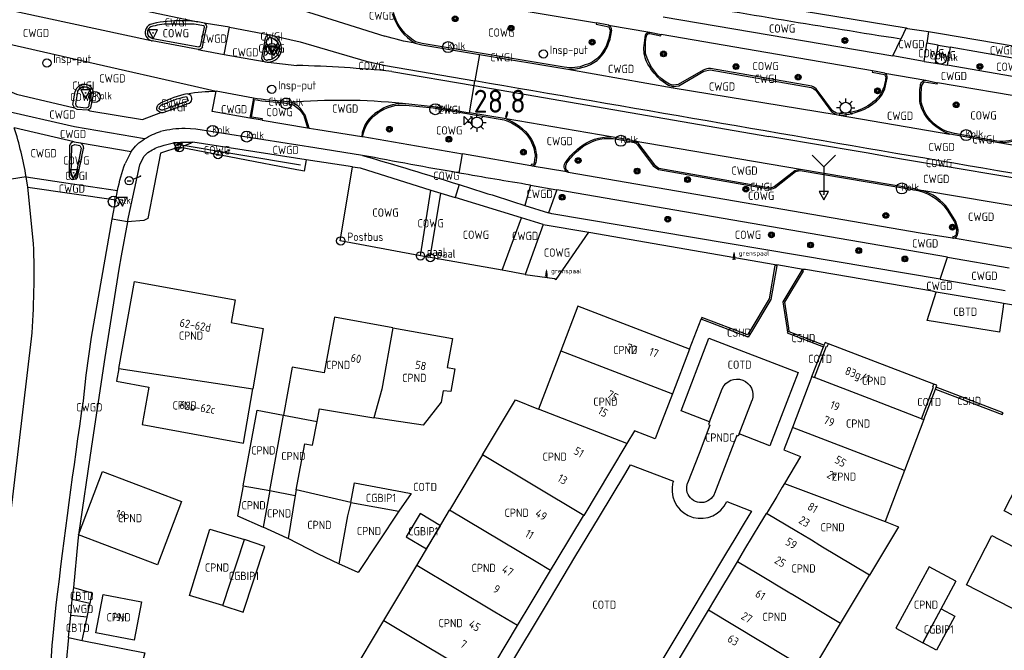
# Model space of a CAD drawing. Header units: metres. Extents: x 159597 to 163409, y 443622 to 446014.
# Tile 3 of 70: x 159710 to 159817, y 445771 to 445840. Entities that reach past the tile are written whole.
import ezdxf
from ezdxf.enums import TextEntityAlignment as Align

# ---------------------------------------------------------------- set-up
doc = ezdxf.new("R2010")
doc.units = ezdxf.units.M
doc.header["$LTSCALE"] = 4
doc.layers.get('0').update_dxf_attribs({"linetype": 'CONTINUOUS'})
for name, color, linetype in [('CBTD', 7, 'CONTINUOUS'), ('CGBIP1', 7, 'CONTINUOUS'), ('COTD', 7, 'CONTINUOUS'), ('COWG', 7, 'CONTINUOUS'), ('CPND', 7, 'CONTINUOUS'), ('CSHD', 7, 'CONTINUOUS'), ('CWGD', 7, 'CONTINUOUS'), ('CWGI', 7, 'CONTINUOUS'), ('G_BTD', 3, 'CONTINUOUS'), ('G_GBIP1', 2, 'ByLayer'), ('G_OTD', 32, 'CONTINUOUS'), ('G_OWG', 6, 'CONTINUOUS'), ('G_PND', 1, 'CONTINUOUS'), ('G_WGD', 7, 'CONTINUOUS'), ('G_WGI', 1, 'CONTINUOUS'), ('LVGO', 3, 'CONTINUOUS'), ('NAR', 7, 'CONTINUOUS'), ('PPALHM', 10, 'CONTINUOUS'), ('PVGO', 102, 'CONTINUOUS')]:
    doc.layers.add(name, color=color, linetype=linetype)
doc.layers.add('CPNDC', color=7, linetype='CONTINUOUS', lineweight=70)
for name, color, linetype, true_color in [('PBRD', 7, 'CONTINUOUS', 0xbd2877), ('PPAL', 7, 'CONTINUOUS', 0xbd2877), ('PPUT', 7, 'CONTINUOUS', 0xbd2877), ('PSTM', 7, 'CONTINUOUS', 0xde7233)]:
    doc.layers.add(name, color=color, linetype=linetype, true_color=true_color)
doc.styles.add('ISO', font='ISO')
doc.styles.get("Standard").update_dxf_attribs({"font": 'ISO'})
doc.linetypes.add('HAAG', pattern='A,0.25,-0.25,[151,BLOK.SHX,S=0.25,R=0,X=0,Y=0],-0.25,0.25', length=1)

# ---------------------------------------------------------------- blocks, each defined once
blk = doc.blocks.new('boom')
at = {"color": 0}
for radius in [0.315, 0.225, 0.135]:
    blk.add_circle((0, 0), radius, dxfattribs=at)
blk = doc.blocks.new('verkeersbord')
at = {"color": 0}
for p, q in [((0.5, 0.32), (-0.5, 0.32)), ((-0.5, 0.32), (0, -0.6)), ((0, -0.6), (0.5, 0.32))]:
    blk.add_line(p, q, dxfattribs=at)
blk = doc.blocks.new('kolk')
at = {"color": 0}
blk.add_circle((0, 0), 0.6, dxfattribs=at)
at = {"color": 0, "linetype": 'Continuous', "style": 'ISO'}
blk.add_attdef('KOLK', (-0.04, -0.26), '', height=0.8, dxfattribs=at)
blk = doc.blocks.new('aanduidingsbord')
at = {"color": 0}
for p, q in [((-0.81, -0.33), (0, 0)), ((-1.45, -0.5), (-1.01, -0.5))]:
    blk.add_line(p, q, dxfattribs=at)
blk.add_circle((-1.23, -0.5), 0.45, dxfattribs=at)
blk = doc.blocks.new('klok')
at = {"color": 0}
blk.add_circle((0, 0), 0.45, dxfattribs=at)
at = {"style": 'ISO'}
blk.add_attdef('KLOK', (0.7, 0), '', height=0.9, dxfattribs=at)
blk = doc.blocks.new('wegwijzer')
at = {"color": 0}
for q in [(-0.424, 1.424), (0.424, 1.424), (0, 0)]:
    blk.add_line((0, 1), q, dxfattribs=at)
blk = doc.blocks.new('lichtmast')
at = {"color": 0}
for p, q in [((-0.6, 0), (-1, 0)), ((-0.71, 0.71), (-0.42, 0.42)), ((0, 0.6), (0, 1)), ((0.42, 0.42), (0.71, 0.71)), ((0.6, 0), (1, 0)), ((-0.42, -0.42), (-0.71, -0.71)), ((0, -0.6), (0, -1)), ((0.42, -0.42), (0.71, -0.71))]:
    blk.add_line(p, q, dxfattribs=at)
blk.add_circle((0, 0), 0.6, dxfattribs=at)
blk = doc.blocks.new('verkeersbord-pl')
at = {"linetype": 'Continuous'}
blk.add_circle((0, 0), 0.03, dxfattribs=at)
blk = doc.blocks.new('verkeersteller')
at = {"color": 0}
blk.add_circle((0, 0), 0.45, dxfattribs=at)
at = {"color": 0, "style": 'ISO'}
blk.add_attdef('VERKEERSTELLER', (0.7, 0), '', height=0.9, dxfattribs=at)
blk = doc.blocks.new('grensmarkering')
at = {"linetype": 'ByBlock', "lineweight": -2}
h = blk.add_hatch(color=0, dxfattribs=at)
h.dxf.hatch_style = 1
h.paths.add_polyline_path([(0.09, 0.55, 0.219912), (0.05, 0.61, -0.457379), (0.04, 0.66, 2.245674), (-0.04, 0.66, -0.457379), (-0.05, 0.61, 0.219912), (-0.09, 0.55), (-0.15, 0.04), (-0.18, 0.04), (-0.18, 0.01, 0.018367), (-0.1, 0, -0.954633), (0.1, 0, 0.018367), (0.18, 0.01), (0.18, 0.04), (0.15, 0.04)])
at = {"linetype": 'ByBlock', "lineweight": -2, "true_color": 0x681648}
h = blk.add_hatch(color=219, dxfattribs=at)
h.dxf.hatch_style = 1
h.paths.add_polyline_path([(0.1, 0, 1), (-0.1, 0, 1)])
at = {"linetype": 'ByBlock', "lineweight": -2}
h = blk.add_hatch(color=0, dxfattribs=at)
h.dxf.hatch_style = 1
h.paths.add_polyline_path([(0.18, -0.04, -0.022381), (0.08, -0.06, -0.528879), (-0.08, -0.06, -0.022381), (-0.18, -0.04), (-0.18, -0.13, 0.083333), (0.18, -0.13)])
at = {"color": 0, "linetype": 'ByBlock', "lineweight": -2}
blk.add_attdef('GRENSMARKERING', (0.5, 0.35), '', height=0.5, dxfattribs=at)
blk = doc.blocks.new('postbus')
at = {"color": 0}
blk.add_circle((0, 0), 0.45, dxfattribs=at)
at = {"color": 0, "style": 'ISO'}
blk.add_attdef('POSTBUS', (0.7, 0), '', height=0.9, dxfattribs=at)
blk = doc.blocks.new('kilometerpaal')
at = {"color": 0}
for p, q in [((-0.44, 0.44), (0.44, -0.44)), ((-0.44, -0.44), (-0.44, 0.44)), ((0.44, 0.44), (-0.44, -0.44)), ((0.44, -0.44), (0.44, 0.44))]:
    blk.add_line(p, q, dxfattribs=at)
at = {"color": 0, "style": 'ISO'}
blk.add_attdef('KILOMETERPAAL', (0.59, 0.87), '', height=2.5, dxfattribs=at)

msp = doc.modelspace()

# ---------------------------------------------------------------- linework, layer by layer
at = {"layer": 'G_BTD', "linetype": 'Continuous', "transparency": 33554687}
msp.add_lwpolyline([(159715.329, 445772.672), (159716.827, 445772.369)], dxfattribs=at)
at = {"layer": 'G_GBIP1', "transparency": 33554687}
for points in [[(159746.115, 445787.425), (159746.505, 445789.541), (159751.761, 445788.572), (159752.693, 445788.4), (159751.371, 445786.456)], [(159753.681, 445786.203), (159752.172, 445783.674), (159754.38, 445782.356), (159755.889, 445784.885), (159753.681, 445786.203)], [(159732.159, 445776.186), (159734.393, 445775.455), (159736.741, 445782.63), (159734.507, 445783.361)], [(159732.159, 445776.186), (159734.507, 445783.361)], [(159808.506, 445772.121), (159810.494, 445775.814), (159811.989, 445775.009), (159810.001, 445771.316), (159808.506, 445772.121)]]:
    msp.add_lwpolyline(points, dxfattribs=at)
at = {"layer": 'G_OTD', "linetype": 'Continuous', "transparency": 33554687}
for points in [[(159792.567, 445813.243), (159792.36, 445813.279), (159791.731, 445809.617), (159789.625, 445806.094), (159789.384, 445805.691), (159784.402, 445807.607), (159784.327, 445807.412)], [(159792.567, 445813.243), (159791.931, 445809.543), (159789.822, 445806.016), (159789.473, 445805.432), (159784.327, 445807.412)], [(159792.582, 445813.319), (159792.567, 445813.243)], [(159797.724, 445804.578), (159793.94, 445806.037), (159793.882, 445806.412), (159793.442, 445809.264), (159795.492, 445812.652), (159795.319, 445812.751), (159793.234, 445809.305), (159793.668, 445806.494), (159793.743, 445806.008), (159793.715, 445805.91), (159797.653, 445804.392)], [(159817.303, 445809.131), (159817.252, 445808.767), (159816.863, 445805.994), (159808.969, 445807.274), (159809.975, 445810.372)], [(159783.073, 445804.148), (159784.327, 445807.412)], [(159785.241, 445796.205), (159782.149, 445797.402), (159785.181, 445805.33), (159794.892, 445801.584), (159791.827, 445793.579), (159788.467, 445794.906)], [(159796.405, 445801.145), (159797.653, 445804.392)], [(159797.724, 445804.578), (159797.653, 445804.392)], [(159798.205, 445804.73), (159797.836, 445804.869), (159797.724, 445804.578)], [(159809.952, 445799.978), (159810.035, 445800.196), (159809.699, 445800.334)], [(159809.879, 445799.785), (159809.952, 445799.978)], [(159809.879, 445799.785), (159817.166, 445797.005), (159817.25, 445797.19), (159809.952, 445799.978)], [(159808.615, 445796.461), (159809.879, 445799.785)], [(159787.115, 445787.507), (159789.816, 445786.48), (159789.019, 445785.15), (159788.009, 445783.466), (159786.999, 445781.781), (159782.987, 445775.089), (159778.194, 445767.094), (159775.94, 445768.302), (159766.11, 445756.791), (159758.167, 445759.862), (159757.719, 445760.035), (159767.898, 445776.991), (159770.566, 445781.435), (159773.232, 445785.877), (159775.988, 445790.468), (159776.623, 445791.525), (159781.298, 445789.745)], [(159715.856, 445778.149), (159717.858, 445777.553), (159717.651, 445776.393)], [(159716.827, 445772.369), (159717.349, 445774.918)], [(159716.827, 445772.369), (159723.658, 445771.028), (159723.173, 445769.193)]]:
    msp.add_lwpolyline(points, dxfattribs=at)
for points in [[(159781.298, 445789.745, 0.0471264), (159781.17, 445789.151)], [(159781.17, 445789.151, 0.8551334), (159787.115, 445787.507)]]:
    msp.add_lwpolyline(points, format="xyb", dxfattribs=at)
at = {"layer": 'G_OWG', "linetype": 'Continuous', "transparency": 33554687}
msp.add_lwpolyline([(159737.098, 445835.438, 0.8405243), (159737.533, 445838.366)], format="xyb", dxfattribs=at)
for points in [[(159809.874, 445835.323), (159810.186, 445837.29)], [(159811.475, 445837.066), (159811.143, 445835.106)], [(159759.57, 445832.884), (159759.657, 445833.395)], [(159741.255, 445824.797), (159741.044, 445823.566), (159740.659, 445823.617), (159740.243, 445823.697), (159727.367, 445826.183), (159725.376, 445825.505), (159723.975, 445818.395), (159723.538, 445818.155), (159721.778, 445818.022)], [(159753.716, 445814.308), (159744.949, 445815.965), (159745.188, 445817.216), (159746.306, 445824.04)], [(159753.716, 445814.308), (159754.849, 445821.497)], [(159754.785, 445814.119), (159755.937, 445821.155)], [(159765.127, 445812.299), (159768.332, 445811.849), (159768.517, 445811.749), (159772.069, 445816.88)], [(159754.785, 445814.119), (159753.716, 445814.308)], [(159762.612, 445812.739), (159754.785, 445814.119)]]:
    msp.add_lwpolyline(points, dxfattribs=at)
at = {"layer": 'G_PND', "linetype": 'Continuous', "transparency": 33554687}
for points in [[(159720.814, 445802.022), (159722.541, 445811.508), (159723.274, 445811.375), (159733.502, 445809.521), (159733.052, 445807.039), (159734.791, 445806.724), (159736.561, 445806.403), (159735.436, 445799.81)], [(159783.073, 445804.148), (159770.895, 445808.825), (159769.02, 445803.949)], [(159750.705, 445806.468), (159744.322, 445807.627), (159743.216, 445801.555), (159739.731, 445802.19), (159738.773, 445796.945)], [(159750.705, 445806.468), (159749.495, 445799.78), (159748.627, 445796.64)], [(159750.705, 445806.468), (159757.214, 445805.286), (159756.638, 445802.125), (159757.469, 445801.974), (159757.025, 445799.513), (159756.179, 445799.603), (159755.955, 445798.373), (159753.994, 445795.832), (159748.878, 445796.599), (159748.627, 445796.64)], [(159796.679, 445801.04), (159797.993, 445804.458), (159798.087, 445804.422), (159798.205, 445804.73)], [(159809.699, 445800.334), (159798.205, 445804.73)], [(159769.02, 445803.949), (159766.581, 445797.608)], [(159769.02, 445803.949), (159781.199, 445799.27)], [(159783.073, 445804.148), (159781.199, 445799.27)], [(159720.814, 445802.022), (159720.562, 445800.636), (159724.085, 445799.996), (159723.345, 445795.925), (159734.426, 445793.895), (159735.436, 445799.81)], [(159720.814, 445802.022), (159735.436, 445799.81)], [(159796.405, 445801.145), (159794.272, 445795.598)], [(159796.405, 445801.145), (159796.679, 445801.04)], [(159808.369, 445796.555), (159802.642, 445798.752), (159796.679, 445801.04)], [(159808.369, 445796.555), (159809.672, 445799.981), (159809.578, 445800.016), (159809.699, 445800.334)], [(159781.199, 445799.27), (159779.646, 445795.227), (159779.311, 445794.356), (159777.053, 445795.227), (159776.216, 445793.834)], [(159785.241, 445796.205), (159786.631, 445799.823)], [(159760.489, 445792.594), (159764.082, 445798.615), (159766.581, 445797.608)], [(159788.467, 445794.906), (159789.879, 445798.575)], [(159734.38, 445789.246), (159735.919, 445797.477), (159738.773, 445796.945)], [(159737.269, 445788.707), (159738.773, 445796.945)], [(159738.773, 445796.945), (159742.44, 445796.262)], [(159742.44, 445796.262), (159742.694, 445797.621), (159748.627, 445796.64)], [(159776.216, 445793.834), (159766.581, 445797.608)], [(159740.171, 445788.792), (159741.113, 445793.824), (159741.955, 445793.667), (159742.44, 445796.262)], [(159785.241, 445796.205), (159785.125, 445795.904), (159785.281, 445795.844), (159784.096, 445792.765), (159782.853, 445789.534)], [(159808.615, 445796.461), (159806.498, 445790.897)], [(159808.369, 445796.555), (159808.615, 445796.461)], [(159788.467, 445794.906), (159788.371, 445794.655), (159788.215, 445794.715), (159787.719, 445793.425), (159786.873, 445791.229), (159785.787, 445788.405)], [(159794.272, 445795.598), (159793.328, 445793.144), (159795.172, 445792.416), (159793.423, 445789.501)], [(159806.498, 445790.897), (159801.014, 445793.006), (159794.272, 445795.598)], [(159776.216, 445793.834), (159774.432, 445790.863), (159771.52, 445786.012)], [(159760.489, 445792.594), (159756.896, 445786.573)], [(159771.52, 445786.012), (159760.489, 445792.594)], [(159819.236, 445782.159), (159820.608, 445784.838), (159817.38, 445786.488), (159820.176, 445791.952), (159827.021, 445788.453), (159827.62, 445789.624), (159836.539, 445785.067), (159832.239, 445776.66), (159825.041, 445780.337), (159823.896, 445778.077), (159822.547, 445778.793), (159820.472, 445774.741), (159813.282, 445778.418), (159816.036, 445783.796), (159819.236, 445782.159)], [(159727.654, 445787.521), (159725.043, 445780.631), (159716.425, 445783.892), (159719.036, 445790.782), (159727.654, 445787.521)], [(159806.498, 445790.897), (159804.382, 445785.333)], [(159734.38, 445789.246), (159733.768, 445785.973), (159736.542, 445784.728)], [(159734.38, 445789.246), (159737.269, 445788.707)], [(159793.423, 445789.501), (159793.171, 445789.081), (159792.569, 445788.078), (159791.619, 445786.496), (159791.458, 445786.228)], [(159793.423, 445789.501), (159799.247, 445787.286), (159799.38, 445787.236), (159804.382, 445785.333)], [(159737.269, 445788.707), (159736.542, 445784.728)], [(159737.269, 445788.707), (159740.057, 445788.186)], [(159740.057, 445788.186), (159739.274, 445783.495)], [(159740.171, 445788.792), (159740.057, 445788.186)], [(159746.115, 445787.425), (159740.171, 445788.792)], [(159746.115, 445787.425), (159745.759, 445785.955), (159744.83, 445780.741)], [(159746.115, 445787.425), (159751.371, 445786.456)], [(159751.371, 445786.456), (159746.925, 445779.777), (159744.83, 445780.741)], [(159753.303, 445780.552), (159756.896, 445786.573)], [(159767.911, 445780.001), (159766.333, 445780.943), (159756.896, 445786.573)], [(159767.911, 445780.001), (159768.637, 445781.211), (159771.487, 445785.957), (159771.52, 445786.012)], [(159788.291, 445780.951), (159789.106, 445782.31), (159789.935, 445783.69), (159790.763, 445785.07), (159791.458, 445786.228)], [(159802.702, 445779.48), (159797.392, 445782.667), (159797.38, 445782.674), (159797.355, 445782.689), (159797.275, 445782.737), (159796.354, 445783.29), (159795.37, 445783.88), (159794.753, 445784.251), (159793.606, 445784.939), (159791.458, 445786.228)], [(159804.382, 445785.333), (159805.868, 445784.758), (159802.702, 445779.48)], [(159732.159, 445776.186), (159728.536, 445777.262), (159730.741, 445784.506), (159734.507, 445783.361)], [(159739.274, 445783.495), (159739.187, 445783.54), (159736.542, 445784.728)], [(159732.159, 445776.186), (159734.444, 445783.168), (159734.507, 445783.361)], [(159744.83, 445780.741), (159742.596, 445781.768), (159739.274, 445783.495)], [(159785.124, 445775.674), (159785.814, 445776.823), (159788.291, 445780.951)], [(159799.537, 445774.202), (159794.137, 445777.443), (159794.094, 445777.469), (159794.005, 445777.522), (159790.44, 445779.661), (159788.291, 445780.951)], [(159749.711, 445774.531), (159753.303, 445780.552)], [(159764.301, 445773.989), (159761.823, 445775.468), (159753.303, 445780.552)], [(159764.301, 445773.989), (159765.786, 445776.462), (159767.911, 445780.001)], [(159812.12, 445778.835), (159809.192, 445780.411), (159805.578, 445773.697), (159808.506, 445772.121)], [(159799.537, 445774.202), (159802.702, 445779.48)], [(159812.12, 445778.835), (159808.506, 445772.121)], [(159722.489, 445772.407), (159718.303, 445773.21), (159719.107, 445777.383), (159723.292, 445776.58), (159722.489, 445772.407)], [(159781.957, 445770.397), (159785.124, 445775.674)], [(159796.371, 445768.924), (159790.882, 445772.218), (159790.807, 445772.263), (159785.124, 445775.674)], [(159746.118, 445768.51), (159749.711, 445774.531)], [(159749.711, 445774.531), (159760.692, 445767.978)], [(159796.371, 445768.924), (159799.537, 445774.202)], [(159760.692, 445767.978), (159764.301, 445773.989)]]:
    msp.add_lwpolyline(points, dxfattribs=at)
for points in [[(159786.631, 445799.823, -0.9630654), (159789.879, 445798.575)], [(159782.764, 445788.746, -0.1282565), (159782.853, 445789.534)], [(159785.58, 445788.03, -0.6682798), (159782.764, 445788.746)], [(159785.787, 445788.405, -0.0657643), (159785.58, 445788.03)]]:
    msp.add_lwpolyline(points, format="xyb", dxfattribs=at)
at = {"layer": 'G_WGD', "linetype": 'Continuous', "transparency": 33554687}
for points in [[(159761.913, 445846.626), (159775.774, 445844.286), (159776.909, 445844.097), (159782.214, 445843.213), (159806.702, 445839.179)], [(159706.057, 445844.769), (159729.429, 445839.829)], [(159704.316, 445842.562), (159704.22, 445842.12), (159724.336, 445837.786)], [(159737.926, 445841.878), (159740.821, 445841.117), (159749.825, 445838.283)], [(159761.073, 445841.701), (159772.905, 445839.727)], [(159724.917, 445839.737), (159724.248, 445839.555)], [(159730.353, 445839.664), (159730.164, 445839.694)], [(159732.874, 445839.26), (159730.353, 445839.664)], [(159774.224, 445839.472), (159772.905, 445839.727)], [(159780.197, 445840.395), (159805.233, 445836.119)], [(159700.619, 445839.296), (159717.536, 445835.436)], [(159729.948, 445837.128), (159730.367, 445839.209)], [(159732.295, 445836.277), (159732.874, 445839.26)], [(159732.874, 445839.26), (159737.29, 445838.415)], [(159774.224, 445839.472), (159778.748, 445838.707)], [(159774.558, 445838.932), (159774.335, 445837.773)], [(159778.748, 445838.707), (159779.963, 445838.448)], [(159806.702, 445839.179), (159806.113, 445837.951)], [(159806.702, 445839.179), (159806.832, 445839.114), (159809.12, 445838.792)], [(159809.12, 445838.792), (159808.941, 445837.507)], [(159809.12, 445838.792), (159810.436, 445838.567), (159824.356, 445836.191), (159825.553, 445835.986)], [(159729.455, 445836.807), (159724.459, 445837.75)], [(159736.763, 445838.009), (159736.371, 445835.892)], [(159737.533, 445838.366), (159737.412, 445838.391), (159737.29, 445838.415)], [(159737.533, 445838.366), (159740.592, 445837.67), (159747.782, 445835.567), (159749.887, 445835.085), (159759.657, 445833.395)], [(159753.138, 445837.512), (159753.863, 445837.341), (159760.15, 445836.288)], [(159778.095, 445837.262), (159778.251, 445838.424)], [(159803, 445834.481), (159779.963, 445838.448)], [(159805.233, 445836.119), (159806.113, 445837.951)], [(159808.665, 445835.531), (159808.941, 445837.507)], [(159810.186, 445837.29), (159808.941, 445837.507)], [(159729.455, 445836.807), (159729.8, 445836.743)], [(159729.8, 445836.743), (159732.295, 445836.277)], [(159810.186, 445837.29), (159811.475, 445837.066)], [(159824.725, 445834.759), (159811.475, 445837.066)], [(159717.536, 445835.436), (159729.056, 445832.808)], [(159732.295, 445836.277), (159736.686, 445835.5)], [(159736.686, 445835.5), (159736.892, 445835.468), (159737.098, 445835.438)], [(159737.098, 445835.438), (159740.222, 445835.084)], [(159760.15, 445836.288), (159759.657, 445833.395)], [(159760.15, 445836.288), (159769.774, 445834.674)], [(159808.665, 445835.531), (159805.233, 445836.119)], [(159808.665, 445835.531), (159809.874, 445835.323)], [(159750.591, 445834.437), (159759.57, 445832.884)], [(159769.774, 445834.674), (159781.29, 445832.65)], [(159781.316, 445832.797), (159781.878, 445832.856), (159784.623, 445834.447), (159785.328, 445834.611), (159796.337, 445832.664)], [(159804.363, 445834.246), (159803, 445834.481)], [(159809.874, 445835.323), (159811.143, 445835.106)], [(159823.526, 445832.983), (159811.143, 445835.106)], [(159706.442, 445833.407), (159706.361, 445833.329), (159709.641, 445831.933), (159715.996, 445830.462)], [(159779.838, 445833.59), (159780.79, 445832.9)], [(159804.349, 445832.538), (159804.626, 445833.706)], [(159804.363, 445834.246), (159808.845, 445833.469)], [(159808.845, 445833.469), (159810.087, 445833.187)], [(159715.996, 445830.462), (159715.819, 445830.809), (159716.068, 445832.244)], [(159729.056, 445832.808), (159731.442, 445832.264)], [(159735.111, 445829.331), (159731.011, 445830.077), (159731.442, 445832.264)], [(159735.499, 445831.52), (159731.442, 445832.264)], [(159759.066, 445829.929), (159759.57, 445832.884)], [(159759.57, 445832.884), (159791.721, 445827.325)], [(159781.29, 445832.65), (159781.316, 445832.797)], [(159781.29, 445832.65), (159799.061, 445829.731)], [(159796.862, 445832.315), (159798.529, 445830.009), (159799.061, 445829.731)], [(159820.375, 445831.439), (159810.087, 445833.187)], [(159717.44, 445830.235), (159717.761, 445830.445), (159718.05, 445831.898)], [(159725.393, 445829.95), (159725.662, 445829.958), (159728.486, 445830.982), (159728.663, 445831.1)], [(159735.499, 445831.52), (159735.111, 445829.331)], [(159739.406, 445831.082), (159738.883, 445831.167)], [(159723.632, 445827.071), (159715.981, 445828.397), (159708.023, 445830.187)], [(159715.996, 445830.462), (159716.246, 445830.328), (159717.44, 445830.235)], [(159717.44, 445830.235), (159717.661, 445830.114), (159723.385, 445829.187), (159725.393, 445829.95)], [(159724.975, 445830.239), (159725.393, 445829.95)], [(159741.581, 445828.233), (159741.143, 445829.675), (159740.64, 445830.371)], [(159751.754, 445830.97), (159755.137, 445830.6), (159759.066, 445829.929)], [(159808.408, 445830.334), (159808.218, 445830.938)], [(159736.467, 445829.112), (159735.111, 445829.331)], [(159736.467, 445829.112), (159741.405, 445828.268)], [(159763.062, 445829.246), (159759.066, 445829.929)], [(159774.502, 445827.291), (159763.062, 445829.246)], [(159799.061, 445829.731), (159799.384, 445829.675)], [(159799.384, 445829.675), (159811.465, 445827.58)], [(159715.929, 445826.749), (159709.412, 445828.278)], [(159742.188, 445826.083), (159729.219, 445828.127), (159728.043, 445828.212)], [(159741.405, 445828.268), (159741.581, 445828.233)], [(159741.581, 445828.233), (159742.528, 445828.113)], [(159742.528, 445828.113), (159747.303, 445827.34)], [(159747.303, 445827.34), (159747.424, 445827.33)], [(159747.424, 445827.33), (159758.3, 445825.434)], [(159776.817, 445826.914), (159774.502, 445827.291)], [(159776.817, 445826.914), (159777.381, 445826.665), (159779.225, 445824.227), (159779.724, 445823.889), (159791.688, 445821.766)], [(159776.817, 445826.914), (159795.152, 445823.767)], [(159816.799, 445826.636), (159811.465, 445827.58)], [(159715.444, 445826.326), (159715.385, 445823.155)], [(159715.929, 445826.749), (159716.652, 445826.628)], [(159716.293, 445822.848), (159716.954, 445826.039)], [(159716.652, 445826.628), (159722.172, 445825.684)], [(159722.172, 445825.684), (159721.51, 445824.384)], [(159741.255, 445824.797), (159728.89, 445826.711)], [(159747.376, 445825.277), (159742.188, 445826.083)], [(159829.279, 445824.503), (159816.799, 445826.636)], [(159721.778, 445818.022), (159723.093, 445824.245), (159723.539, 445825.134), (159723.995, 445825.578)], [(159746.306, 445824.04), (159741.255, 445824.797)], [(159757.944, 445823.345), (159758.3, 445825.434)], [(159765.748, 445824.135), (159758.3, 445825.434)], [(159766.388, 445825.096), (159766.283, 445824.454)], [(159746.306, 445824.04), (159747.134, 445823.913), (159754.849, 445821.497)], [(159765.905, 445824.109), (159765.748, 445824.135)], [(159769.667, 445823.483), (159765.905, 445824.109)], [(159792.276, 445821.882), (159794.532, 445823.631), (159795.152, 445823.767)], [(159795.152, 445823.767), (159807.413, 445821.696), (159808.407, 445821.459)], [(159710.71, 445822.945), (159709.103, 445822.664)], [(159710.905, 445821.81), (159710.71, 445822.945)], [(159710.71, 445822.945), (159715.773, 445822.181)], [(159769.667, 445823.483), (159769.826, 445823.457)], [(159769.826, 445823.457), (159808.22, 445816.832), (159811.73, 445816.275)], [(159711.51, 445815.671), (159710.905, 445821.81)], [(159710.905, 445821.81), (159720.481, 445820.434)], [(159715.773, 445822.181), (159720.682, 445821.44)], [(159720.481, 445820.434), (159720.682, 445821.44)], [(159754.849, 445821.497), (159755.937, 445821.155)], [(159757.929, 445822.085), (159757.49, 445820.68)], [(159765.706, 445822.029), (159765.1, 445819.797)], [(159765.706, 445822.029), (159768.602, 445821.532)], [(159768.602, 445821.532), (159767.665, 445819.01)], [(159811.203, 445814.178), (159768.602, 445821.532)], [(159824.393, 445818.75), (159808.407, 445821.459)], [(159720.109, 445818.313), (159720.481, 445820.434)], [(159755.937, 445821.155), (159757.49, 445820.68)], [(159764.723, 445818.467), (159757.49, 445820.68)], [(159765.1, 445819.797), (159767.665, 445819.01)], [(159812.322, 445817.334), (159812.088, 445818.073), (159811.271, 445819.399)], [(159716.959, 445798.509), (159717.253, 445801.301), (159717.849, 445805.454), (159720.109, 445818.313)], [(159721.778, 445818.022), (159720.109, 445818.313)], [(159762.612, 445812.739), (159764.723, 445818.467)], [(159767.09, 445817.743), (159764.723, 445818.467)], [(159810.384, 445811.754), (159768.042, 445818.894), (159767.665, 445819.01)], [(159721.778, 445818.022), (159721.063, 445814.329), (159720.812, 445812.859), (159719.298, 445803.211), (159717.835, 445793.556), (159716.42, 445783.892), (159716.332, 445783.243), (159715.856, 445778.149)], [(159767.09, 445817.743), (159765.127, 445812.299)], [(159767.09, 445817.743), (159772.069, 445816.88)], [(159772.069, 445816.88), (159792.398, 445813.356), (159792.582, 445813.319)], [(159819.361, 445814.936), (159811.857, 445816.253)], [(159810.384, 445811.754), (159811.203, 445814.178)], [(159811.203, 445814.178), (159817.906, 445812.998)], [(159809.975, 445810.372), (159809.543, 445810.445), (159795.69, 445812.821), (159795.453, 445812.821), (159792.582, 445813.319)], [(159765.127, 445812.299), (159762.612, 445812.739)], [(159810.384, 445811.754), (159817.478, 445810.545)], [(159817.303, 445809.131), (159816.943, 445809.192), (159809.975, 445810.372)], [(159827.969, 445807.333), (159817.303, 445809.131)], [(159694.555, 445754.762), (159696.515, 445754.747), (159698.26, 445755.163), (159700.636, 445755.959), (159702.797, 445757.212), (159704.517, 445758.765), (159705.916, 445760.877), (159706.389, 445763.085), (159707.071, 445769.894), (159711.304, 445805.271)], [(159715.856, 445778.149), (159715.814, 445777.704), (159715.731, 445776.82)], [(159715.569, 445775.084), (159715.731, 445776.82)], [(159717.651, 445776.393), (159715.731, 445776.82)], [(159717.349, 445774.918), (159717.651, 445776.393)], [(159713.614, 445772.492), (159714, 445776.265)], [(159715.329, 445772.672), (159715.569, 445775.084)], [(159717.349, 445774.918), (159715.569, 445775.084)], [(159715.329, 445772.672), (159715.065, 445770.012)]]:
    msp.add_lwpolyline(points, dxfattribs=at)
for points in [[(159806.113, 445837.951, -0.0035144), (159780.494, 445842.159)], [(159750.619, 445840.761, 0.1844518), (159753.138, 445837.512)], [(159728.074, 445839.955, 0.0386568), (159724.917, 445839.737)], [(159729.429, 445839.829, 0.0287752), (159728.074, 445839.955)], [(159730.164, 445839.694, 0.0152028), (159729.429, 445839.829)], [(159730.164, 445839.694, -0.3161703), (159730.367, 445839.209)], [(159723.716, 445838.914, 0.3771041), (159724.336, 445837.786)], [(159724.248, 445839.555, 0.2430074), (159723.716, 445838.914)], [(159774.558, 445838.932, 0.3068492), (159774.224, 445839.472)], [(159778.251, 445838.424, -0.3107825), (159778.748, 445838.707)], [(159724.336, 445837.786, 0.0365365), (159724.459, 445837.75)], [(159736.763, 445838.009, -0.3334246), (159737.29, 445838.415)], [(159753.138, 445837.512, -0.0365788), (159749.825, 445838.283)], [(159772.977, 445835.633, 0.1510629), (159774.335, 445837.773)], [(159729.948, 445837.128, -0.3097694), (159729.455, 445836.807)], [(159778.385, 445835.495, -0.1289943), (159778.095, 445837.262)], [(159736.371, 445835.892, 0.2531072), (159736.686, 445835.5)], [(159769.774, 445834.674, 0.1708825), (159772.977, 445835.633)], [(159779.838, 445833.59, -0.09892), (159778.385, 445835.495)], [(159750.591, 445834.437, 0.0176463), (159740.222, 445835.084)], [(159860.955, 445816.034, -0.0006814), (159759.657, 445833.395)], [(159804.626, 445833.706, 0.2799632), (159804.363, 445834.246)], [(159808.254, 445832.908, -0.4218603), (159808.845, 445833.469)], [(159717.164, 445833.018, 0.3817337), (159716.068, 445832.244)], [(159718.05, 445831.898, 0.4207701), (159717.164, 445833.018)], [(159728.284, 445831.986, -0.0500342), (159731.442, 445832.264)], [(159781.316, 445832.797, -0.1503804), (159780.79, 445832.9)], [(159796.337, 445832.664, -0.1579414), (159796.862, 445832.315)], [(159803.448, 445831.186, 0.1292251), (159804.349, 445832.538)], [(159808.218, 445830.938, -0.0720757), (159808.254, 445832.908)], [(159728.284, 445831.986, 0.0543425), (159725.41, 445831.002)], [(159728.663, 445831.1, 0.6239275), (159728.284, 445831.986)], [(159738.883, 445831.167, -0.0292453), (159735.499, 445831.52)], [(159739.406, 445831.082, -0.046), (159751.754, 445830.97)], [(159740.64, 445830.371, 0.174273), (159739.406, 445831.082)], [(159799.384, 445829.675, 0.1730324), (159803.448, 445831.186)], [(159724.998, 445830.621, 0.3165553), (159724.975, 445830.239)], [(159724.998, 445830.621, -0.1727442), (159725.41, 445831.002)], [(159749.09, 445830.074, 0.2395553), (159747.303, 445827.34)], [(159749.09, 445830.074, -0.1545899), (159751.754, 445830.97)], [(159811.465, 445827.58, -0.2139063), (159808.408, 445830.334)], [(159763.062, 445829.246, -0.154883), (159765.689, 445827.237)], [(159710.71, 445822.945, 0.0356598), (159709.412, 445828.278)], [(159723.632, 445827.071, -0.0802612), (159725.379, 445827.875)], [(159728.043, 445828.212, 0.0558913), (159725.379, 445827.875)], [(159820.877, 445828.234, -0.2118214), (159816.799, 445826.636)], [(159722.172, 445825.684, -0.109229), (159723.632, 445827.071)], [(159765.689, 445827.237, -0.1255287), (159766.388, 445825.096)], [(159771.073, 445826.126, -0.183896), (159774.502, 445827.291)], [(159860.873, 445815.559, 0.0006094), (159791.721, 445827.325)], [(159715.929, 445826.749, 0.3831293), (159715.444, 445826.326)], [(159716.652, 445826.628, -0.2587988), (159716.954, 445826.039)], [(159723.995, 445825.578, -0.0661043), (159725.312, 445826.257)], [(159725.312, 445826.257, -0.0967055), (159728.89, 445826.711)], [(159769.557, 445824.521, -0.0874648), (159771.073, 445826.126)], [(159757.944, 445823.345, -0.0036134), (159747.376, 445825.277)], [(159747.376, 445825.277, -0.004411), (159757.929, 445822.085)], [(159720.682, 445821.44, -0.0399764), (159721.51, 445824.384)], [(159766.283, 445824.454, -0.3360938), (159765.905, 445824.109)], [(159769.667, 445823.483, -0.4238288), (159769.557, 445824.521)], [(159715.385, 445823.155, 0.3743433), (159715.795, 445822.625)], [(159716.293, 445822.848, -0.2804347), (159715.795, 445822.625)], [(159765.706, 445822.029, -0.0028401), (159757.944, 445823.345)], [(159757.929, 445822.085, -0.0030671), (159765.1, 445819.797)], [(159791.688, 445821.766, 0.2009134), (159792.276, 445821.882)], [(159811.271, 445819.399, 0.1689731), (159808.407, 445821.459)], [(159812.283, 445816.597, 0.1261929), (159812.322, 445817.334)], [(159811.73, 445816.275, 0.0624817), (159811.857, 445816.253)], [(159811.857, 445816.253, 0.3479782), (159812.283, 445816.597)], [(159711.304, 445805.271, 0.0299997), (159711.51, 445815.671)], [(159714, 445776.265, -0.0066111), (159716.959, 445798.509)], [(159713.411, 445767.483, -0.0297542), (159713.614, 445772.492)]]:
    msp.add_lwpolyline(points, format="xyb", dxfattribs=at)
at = {"layer": 'G_WGI', "linetype": 'Continuous', "transparency": 33554687}
for points in [[(159753.187, 445837.655, -0.1813366), (159750.767, 445840.788)], [(159724.338, 445839.321, 0.3371248), (159723.95, 445838.619)], [(159724.509, 445837.994, -0.3209845), (159723.95, 445838.619)], [(159724.338, 445839.321, -0.0767053), (159726.228, 445839.636)], [(159774.409, 445838.922, -0.1297494), (159773.512, 445836.421)], [(159737.304, 445838.158, -0.9044944), (159737.073, 445835.687)], [(159737.533, 445838.366, 0.0047519), (159737.29, 445838.415)], [(159778.271, 445836.395, -0.0830524), (159778.4, 445838.406)], [(159778.4, 445838.406, -0.2392237), (159778.73, 445838.557)], [(159736.624, 445836.005, 0.535596), (159737.073, 445835.687)], [(159736.686, 445835.5, 0.0047469), (159737.098, 445835.438)], [(159773.512, 445836.421, -0.1753066), (159771.678, 445835.136)], [(159780.861, 445833.032, -0.2034215), (159778.271, 445836.395)], [(159771.678, 445835.136, -0.1498082), (159769.381, 445834.896)], [(159785.34, 445834.761, 0.1104107), (159784.552, 445834.58)], [(159804.468, 445833.816, -0.1399279), (159803.757, 445831.74)], [(159716.314, 445832.195, -0.6386408), (159717.725, 445832.424)], [(159781.819, 445832.994, -0.1440719), (159780.861, 445833.032)], [(159796.983, 445832.404, 0.1575296), (159796.382, 445832.807)], [(159808.366, 445830.961, -0.0718693), (159808.402, 445832.881)], [(159725.51, 445830.772, -0.050243), (159728.188, 445831.713)], [(159735.622, 445831.354, 0.0290381), (159738.86, 445831.018)], [(159803.757, 445831.74, -0.2363966), (159799.104, 445829.874)], [(159725.51, 445830.772, 0.2274388), (159725.173, 445830.392)], [(159725.588, 445830.197, -0.2624495), (159725.173, 445830.392)], [(159748.562, 445829.496, -0.1665468), (159751.293, 445830.753)], [(159809.368, 445829.076, -0.1263671), (159808.366, 445830.961)], [(159747.424, 445827.33, -0.1718505), (159748.562, 445829.496)], [(159762.834, 445829.153, -0.1663958), (159765.561, 445827.158)], [(159811.109, 445827.879, -0.0993833), (159809.368, 445829.076)], [(159821.173, 445828.806, -0.2607543), (159816.586, 445826.824)], [(159765.561, 445827.158, -0.1252383), (159766.238, 445825.092)], [(159771.166, 445826.008, -0.2038779), (159774.726, 445827.1)], [(159769.689, 445824.45, -0.0866555), (159771.166, 445826.008)], [(159766.142, 445824.506, -0.5060149), (159765.796, 445824.277)], [(159769.571, 445823.857, -0.1586113), (159769.689, 445824.45)], [(159769.839, 445823.556, -0.3181532), (159769.571, 445823.857)], [(159715.841, 445822.87, -0.3792294), (159715.635, 445823.144)], [(159716.122, 445823.11, -0.427941), (159715.841, 445822.87)], [(159791.659, 445821.619, 0.1943006), (159792.349, 445821.751)], [(159807.383, 445821.549, -0.2100279), (159811.148, 445819.314)], [(159812.141, 445816.646, -0.473827), (159811.774, 445816.419)]]:
    msp.add_lwpolyline(points, format="xyb", dxfattribs=at)
for points in [[(159772.905, 445839.727), (159772.877, 445839.58), (159774.243, 445839.291), (159774.409, 445838.922)], [(159726.228, 445839.636), (159729.041, 445839.629), (159730.075, 445839.438), (159730.124, 445839.265), (159729.705, 445837.171), (159729.534, 445837.067), (159724.509, 445837.994)], [(159736.624, 445836.005), (159737.008, 445837.957), (159737.304, 445838.158)], [(159769.381, 445834.896), (159753.896, 445837.488), (159753.187, 445837.655)], [(159778.73, 445838.557), (159779.939, 445838.3), (159779.963, 445838.448)], [(159784.552, 445834.58), (159781.819, 445832.994)], [(159796.382, 445832.807), (159785.34, 445834.761)], [(159803, 445834.481), (159802.974, 445834.333), (159804.336, 445834.097), (159804.468, 445833.816)], [(159808.402, 445832.881), (159808.663, 445833.306), (159810.069, 445833.074), (159810.087, 445833.187)], [(159716.314, 445832.195), (159716.081, 445830.901), (159716.111, 445830.72), (159716.293, 445830.575), (159717.256, 445830.466), (159717.537, 445830.555), (159717.805, 445831.947), (159717.725, 445832.424)], [(159799.104, 445829.874), (159798.637, 445830.114), (159796.983, 445832.404)], [(159728.188, 445831.713), (159728.394, 445831.215), (159725.588, 445830.197)], [(159736.467, 445829.112), (159736.491, 445829.26), (159735.285, 445829.455), (159735.622, 445831.354)], [(159738.86, 445831.018), (159739.87, 445830.776), (159740.527, 445830.273), (159741.005, 445829.616), (159741.405, 445828.268)], [(159751.293, 445830.753), (159752.122, 445830.761), (159755.114, 445830.452), (159762.834, 445829.153)], [(159816.586, 445826.824), (159811.974, 445827.644), (159811.109, 445827.879)], [(159774.726, 445827.1), (159776.791, 445826.766), (159777.197, 445826.613), (159777.401, 445826.422), (159779.11, 445824.13), (159779.685, 445823.744), (159791.659, 445821.619)], [(159715.635, 445823.144), (159715.694, 445826.318), (159716.007, 445826.476), (159716.582, 445826.356), (159716.704, 445826.066), (159716.122, 445823.11)], [(159766.142, 445824.506), (159766.238, 445825.092)], [(159765.796, 445824.277), (159765.748, 445824.135)], [(159769.826, 445823.457), (159769.839, 445823.556)], [(159792.349, 445821.751), (159794.621, 445823.51), (159795.137, 445823.617), (159807.383, 445821.549)], [(159811.148, 445819.314), (159811.95, 445818.014), (159812.176, 445817.302), (159812.141, 445816.646)], [(159811.774, 445816.419), (159811.73, 445816.275)]]:
    msp.add_lwpolyline(points, dxfattribs=at)
at = {"layer": 'LVGO', "linetype": 'HAAG', "transparency": 33554687}
msp.add_lwpolyline([(159740.615, 445824.217), (159727.195, 445826.444)], dxfattribs=at)

# ---------------------------------------------------------------- block references
at = {"layer": 'PBRD', "transparency": 33554687}
for name, p in [('verkeersbord', (159724.553, 445838.629)), ('verkeersbord', (159737.515, 445836.879)), ('verkeersbord', (159737.735, 445836.751)), ('verkeersbord', (159717.19, 445832.087)), ('verkeersbord', (159727.267, 445826.33)), ('aanduidingsbord', (159728.648, 445826.6)), ('aanduidingsbord', (159732.869, 445825.849)), ('verkeersbord', (159715.89, 445823.371)), ('aanduidingsbord', (159723.176, 445823.005)), ('verkeersbord', (159721.201, 445820.347)), ('verkeersbord', (159797.704, 445821.028))]:
    msp.add_blockref(name, p, dxfattribs=at)
at = {"layer": 'PBRD', "transparency": 33554687, "xscale": 3, "yscale": 3, "zscale": 3}
msp.add_blockref('wegwijzer', (159797.704, 445821.028), dxfattribs=at)
at = {"layer": 'PPAL', "transparency": 33554687}
for name, p in [('verkeersbord-pl', (159724.553, 445838.629)), ('lichtmast', (159737.515, 445836.879)), ('verkeersbord-pl', (159737.735, 445836.751)), ('verkeersbord-pl', (159717.19, 445832.087)), ('lichtmast', (159800.091, 445830.46)), ('lichtmast', (159759.878, 445828.857)), ('verkeersbord-pl', (159727.267, 445826.33)), ('verkeersbord-pl', (159728.648, 445826.6)), ('verkeersbord-pl', (159732.869, 445825.849)), ('verkeersbord-pl', (159715.89, 445823.371)), ('verkeersbord-pl', (159723.176, 445823.005)), ('verkeersbord-pl', (159721.201, 445820.347)), ('verkeersbord-pl', (159797.704, 445821.028))]:
    msp.add_blockref(name, p, dxfattribs=at)
for name, p, values in [('verkeersteller', (159753.716, 445814.308), {'VERKEERSTELLER': 'paal'}), ('verkeersteller', (159754.785, 445814.119), {'VERKEERSTELLER': 'paal'}), ('grensmarkering', (159787.917, 445813.999), {'GRENSMARKERING': 'grenspaal'}), ('grensmarkering', (159767.457, 445812.064), {'GRENSMARKERING': 'grenspaal'})]:
    msp.add_blockref(name, p, dxfattribs=at).add_auto_attribs(values)
at = {"layer": 'PPALHM', "transparency": 33554687}
msp.add_blockref('kilometerpaal', (159758.918, 445829.06), dxfattribs=at).add_auto_attribs({'KILOMETERPAAL': '28,8'})
at = {"layer": 'PPUT', "transparency": 33554687}
for name, p, values in [('kolk', (159756.733, 445837.08), {'KOLK': 'Kolk'}), ('klok', (159767.123, 445836.336), {'KLOK': 'Insp-put'}), ('klok', (159712.974, 445835.344), {'KLOK': 'Insp-put'}), ('kolk', (159810.467, 445835.813), {'KOLK': 'Kolk'}), ('klok', (159737.494, 445832.482), {'KLOK': 'Insp-put'}), ('kolk', (159718.195, 445831.645), {'KOLK': 'Kolk'}), ('kolk', (159739.072, 445830.929), {'KOLK': 'Kolk'}), ('kolk', (159755.331, 445830.31), {'KOLK': 'Kolk'}), ('kolk', (159731.05, 445827.934), {'KOLK': 'Kolk'}), ('kolk', (159734.771, 445827.329), {'KOLK': 'Kolk'}), ('kolk', (159813.225, 445827.482), {'KOLK': 'Kolk'}), ('kolk', (159775.571, 445826.866), {'KOLK': 'Kolk'}), ('kolk', (159806.217, 445821.664), {'KOLK': 'Kolk'}), ('kolk', (159720.269, 445820.232), {'KOLK': 'Kolk'})]:
    msp.add_blockref(name, p, dxfattribs=at).add_auto_attribs(values)
at = {"layer": 'PSTM', "transparency": 33554687}
msp.add_blockref('postbus', (159745.022, 445815.944), dxfattribs=at).add_auto_attribs({'POSTBUS': 'Postbus'})
at = {"layer": 'PVGO', "transparency": 33554687}
for p in [(159757.498, 445840.179), (159763.593, 445839.138), (159772.44, 445837.616), (159800.007, 445837.799), (159780.217, 445836.334), (159788.128, 445834.952), (159814.732, 445834.959), (159794.912, 445833.817), (159803.571, 445832.314), (159812.145, 445830.8), (159750.327, 445828.119), (159756.825, 445827.027), (159764.945, 445825.633), (159770.915, 445824.706), (159777.337, 445823.567), (159782.855, 445822.626), (159789.196, 445821.578), (159769.172, 445820.699), (159780.687, 445818.304), (159804.472, 445818.729), (159811.724, 445817.44), (159791.992, 445816.594), (159796.262, 445815.499), (159801.512, 445814.884), (159806.552, 445813.974)]:
    msp.add_blockref('boom', p, dxfattribs=at)

# ---------------------------------------------------------------- texts
at = {"layer": 'CBTD', "transparency": 33554687, "style": 'ISO'}
for p in [(159813.136, 445808.218), (159716.795, 445777.226), (159716.339, 445773.74)]:
    msp.add_text('CBTD', height=0.9, dxfattribs=at).set_placement(p, align=Align.MIDDLE_CENTER)
at = {"layer": 'CGBIP1', "transparency": 33554687, "style": 'ISO'}
for p in [(159749.404, 445787.913), (159754.031, 445784.279), (159734.45, 445779.408), (159810.248, 445773.566)]:
    msp.add_text('CGBIP1', height=0.9, dxfattribs=at).set_placement(p, align=Align.MIDDLE_CENTER)
at = {"layer": 'COTD', "transparency": 33554687, "style": 'ISO'}
for p in [(159797.305, 445803.078), (159788.521, 445802.444), (159809.202, 445798.375), (159754.219, 445789.106), (159773.768, 445776.265)]:
    msp.add_text('COTD', height=0.9, dxfattribs=at).set_placement(p, align=Align.MIDDLE_CENTER)
at = {"layer": 'COWG', "transparency": 33554687, "style": 'ISO'}
for p in [(159727.031, 445838.601), (159762.534, 445838.673), (159793.155, 445839.11), (159737.466, 445836.939), (159809.426, 445836.411), (159810.675, 445836.196), (159748.378, 445835.033), (159791.354, 445835.016), (159817.934, 445834.942), (159716.935, 445831.642), (159726.861, 445830.985), (159738.346, 445829.997), (159815.118, 445829.633), (159756.846, 445827.998), (159731.517, 445825.843), (159716.17, 445824.717), (159810.263, 445824.434), (159756.541, 445823.054), (159790.87, 445820.869), (159749.899, 445819.038), (159754.827, 445817.867), (159759.754, 445816.615), (159789.434, 445816.612), (159768.598, 445814.674)]:
    msp.add_text('COWG', height=0.9, dxfattribs=at).set_placement(p, align=Align.MIDDLE_CENTER)
at = {"layer": 'CPND', "transparency": 33554687, "style": 'ISO'}
for p in [(159728.688, 445805.613), (159776.047, 445804.048), (159744.739, 445802.417), (159753.048, 445801.009), (159803.189, 445800.683), (159773.89, 445798.412), (159727.999, 445798.004), (159801.444, 445796.027), (159736.577, 445793.095), (159739.855, 445792.484), (159768.353, 445792.408), (159799.913, 445790.231), (159735.519, 445787.11), (159722.04, 445785.706), (159738.3, 445786.226), (159764.208, 445786.293), (159742.695, 445784.967), (159798.663, 445784.706), (159748.101, 445784.302), (159731.522, 445780.322), (159760.607, 445780.277), (159795.497, 445780.216), (159808.849, 445776.266), (159720.798, 445774.895), (159792.331, 445774.937), (159757.006, 445774.26)]:
    msp.add_text('CPND', height=0.9, dxfattribs=at).set_placement(p, align=Align.MIDDLE_CENTER)
at = {"layer": 'CPNDC', "linetype": 'Continuous', "lineweight": 70, "transparency": 33554687, "style": 'ISO'}
msp.add_text('CPNDC', height=0.9, dxfattribs=at).set_placement((159786.358, 445794.501), align=Align.MIDDLE_CENTER)
at = {"layer": 'CSHD', "transparency": 33554687, "style": 'ISO'}
for p in [(159788.447, 445805.939), (159795.479, 445805.337), (159813.565, 445798.489)]:
    msp.add_text('CSHD', height=0.9, dxfattribs=at).set_placement(p, align=Align.MIDDLE_CENTER)
at = {"layer": 'CWGD', "transparency": 33554687, "style": 'ISO'}
for p in [(159749.523, 445840.529), (159711.791, 445838.618), (159731.165, 445838.011), (159807.27, 445837.411), (159734.628, 445836.51), (159817.247, 445836.733), (159775.595, 445834.706), (159811.891, 445833.929), (159720.109, 445833.67), (159786.6, 445832.785), (159714.669, 445829.731), (159733.396, 445830.304), (159745.505, 445830.381), (159806.026, 445829.589), (159715.828, 445827.602), (159768.913, 445826.834), (159712.618, 445825.512), (159739.019, 445825.863), (159810.559, 445826.187), (159789.057, 445823.613), (159809.97, 445822.713), (159715.696, 445821.658), (159766.708, 445821.078), (159814.867, 445818.581), (159765.133, 445816.492), (159808.762, 445815.673), (159815.23, 445812.136), (159810.314, 445811.041), (159717.595, 445797.801), (159716.61, 445775.806)]:
    msp.add_text('CWGD', height=0.9, dxfattribs=at).set_placement(p, align=Align.MIDDLE_CENTER)
at = {"layer": 'CWGI', "transparency": 33554687, "style": 'ISO'}
for p in [(159727.031, 445839.786), (159737.466, 445838.243), (159762.534, 445835.965), (159716.935, 445832.883), (159791.354, 445833.621), (159738.346, 445831.127), (159726.861, 445830.526), (159756.846, 445830.235), (159815.118, 445827.009), (159716.17, 445823.039), (159790.87, 445821.835)]:
    msp.add_text('CWGI', height=0.9, dxfattribs=at).set_placement(p, align=Align.MIDDLE_CENTER)
at = {"layer": 'NAR', "transparency": 33554687, "style": 'ISO'}
for s, rotation, p in [('62-62d', 349.7, (159729.155, 445806.752)), ('77', 339, (159776.751, 445804.18)), ('17', 339, (159779.173, 445803.756)), ('60', 350, (159746.687, 445803.133)), ('58', 349.7, (159753.75, 445802.358)), ('83g/1', 339, (159801.375, 445801.357)), ('75', 329, (159774.676, 445799.037)), ('62b-62c', 351.4, (159729.395, 445797.804)), ('15', 329, (159773.629, 445797.296)), ('19', 339, (159798.928, 445797.955)), ('79', 339, (159798.282, 445796.275)), ('51', 329, (159770.994, 445792.907)), ('55', 329, (159799.529, 445791.902)), ('13', 329, (159769.214, 445789.943)), ('21', 329, (159798.592, 445790.341)), ('81', 329, (159796.493, 445786.842)), ('19', 339.2, (159721.004, 445786.098)), ('49', 329, (159766.889, 445786.07)), ('23', 329, (159795.589, 445785.338)), ('11', 329, (159765.606, 445783.933)), ('59', 329, (159794.162, 445782.961)), ('25', 329, (159792.96, 445780.957)), ('47', 329, (159763.234, 445779.983)), ('9', 329, (159762.024, 445777.967)), ('61', 329, (159790.79, 445777.342)), ('19t', 349.1, (159720.798, 445774.895)), ('27', 329, (159789.309, 445774.873)), ('45', 329, (159759.629, 445773.978)), ('7', 329, (159758.415, 445771.956)), ('63', 329, (159787.822, 445772.397))]:
    msp.add_text(s, height=0.9, rotation=rotation, dxfattribs=at).set_placement(p, align=Align.MIDDLE_CENTER)

doc.saveas('drawing.dxf')
